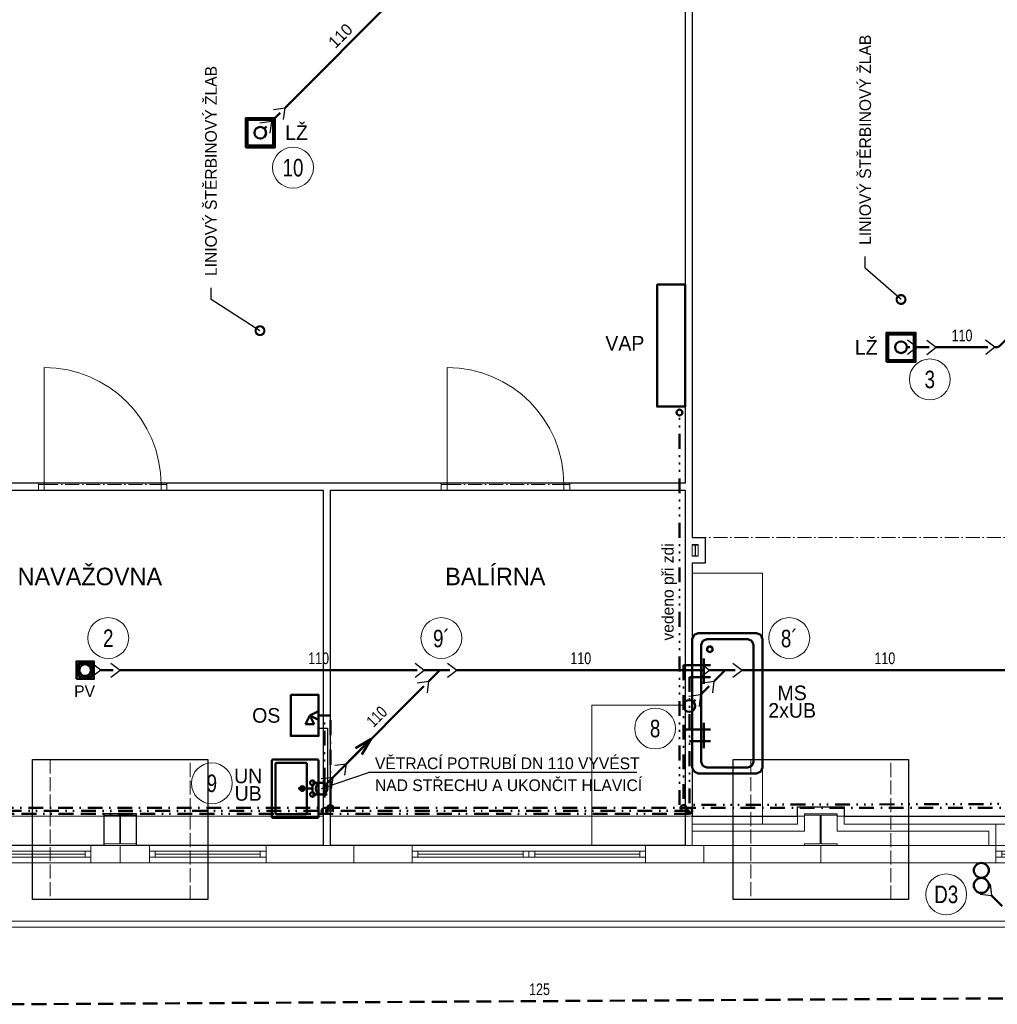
# Model space of a CAD drawing. Header units: millimetres. Extents: x -300186 to 535068, y -28581 to 763298.
# Tile 6 of 256: x -283392 to -275020, y 161827 to 170256. Entities that reach past the tile are written whole.
import ezdxf
from ezdxf import colors
from ezdxf.entities.mleader import LeaderData, LeaderLine
from ezdxf.enums import TextEntityAlignment as Align
from ezdxf.math import Vec2, Vec3

# ---------------------------------------------------------------- set-up
doc = ezdxf.new("R2010")
doc.units = ezdxf.units.MM
doc.header["$LTSCALE"] = 10
for name, pattern in [('ACAD_ISO02W100', [15, 12, -3]), ('ACAD_ISO10W100', [18, 12, -3, 0, -3]), ('DASHDOT', [25.4, 12.7, -6.35, 0, -6.35]), ('DASHED', [19.05, 12.7, -6.35]), ('DIVIDE', [31.75, 12.7, -6.35, 0, -6.35, 0, -6.35]), ('DIVIDE3', [50.8, 12.7, -6.35, 12.7, -6.35, 0, -6.35, 0, -6.35]), ('DIVIDE5', [38.1, 12.7, -6.35, 0, -6.35, 0, -6.35, 0, -6.35])]:
    doc.linetypes.add(name, pattern=pattern)
doc.layers.add('netisk', color=30, linetype='Continuous', plot=False)
doc.layers.add('ZTI-DSP-stoupacky_stred', color=7, linetype='Continuous', plot=False)
for name, color, linetype, lineweight in [('NS_tenka', 252, 'Continuous', 18), ('NS_tlusta', 252, 'Continuous', 18), ('NS_velmi_tlusta', 252, 'Continuous', 18), ('text', 6, 'Continuous', 9), ('ZTI-DPS-bubliny', 40, 'Continuous', 18), ('ZTI-DPS-Popis4', 140, 'Continuous', 40), ('ZTI-DSP-armatury', 7, 'Continuous', 50), ('ZTI-DSP-hl_tvarovky', 7, 'Continuous', 50), ('ZTI-DSP-kan_st_splaskova', 12, 'Continuous', 50), ('ZTI-DSP-kanal_destova', 70, 'DASHED', 50), ('ZTI-DSP-kanal_pripojovaci', 30, 'Continuous', 30), ('ZTI-DSP-kanal_splaskova', 32, 'Continuous', 50), ('ZTI-DSP-potr_cirkulace', 21, 'DIVIDE3', 50), ('ZTI-DSP-potr_studena', 5, 'DASHDOT', 50), ('ZTI-DSP-potr_technolog', 116, 'DIVIDE5', 50), ('ZTI-DSP-potr_tepla', 20, 'DIVIDE', 50), ('ZTI-DSP-zar_predmety', 3, 'Continuous', 50), ('ZTI-DSP-zar_predmety_ozn', 7, 'Continuous', 50), ('ZTI-stoupacky_voda', 7, 'Continuous', 50)]:
    doc.layers.add(name, color=color, linetype=linetype, lineweight=lineweight)
doc.layers.add('zarizovaci predmety', color=252, linetype='Continuous', lineweight=9, transparency=0.3)
for name, color, linetype in [('ZTI-DPS-potr_studena-popis', 7, 'Continuous'), ('ZTI-DSP-kanal_destova-popis', 7, 'Continuous'), ('ZTI-DSP-kanal_splaskova-popis', 7, 'Continuous')]:
    doc.layers.add(name, color=color, linetype=linetype)
doc.layers.add('ZTI-DSP-zar_predmety-tecky', color=7, linetype='Continuous', lineweight=50, plot=False)
doc.styles.add('laplan', font='txt', dxfattribs={"height": 2})
doc.styles.add('laplan bold', font='txt', dxfattribs={"height": 2})
doc.styles.add('laplan N', font='txt')

# ---------------------------------------------------------------- blocks, each defined once
blk = doc.blocks.new('_DotSmall')
at = {"color": 0, "linetype": 'ByBlock', "const_width": 0.5}
blk.add_lwpolyline([(-0.0625, 0, 1), (0.0625, 0, 1)], format="xyb", close=True, dxfattribs=at)
blk = doc.blocks.new('*U362')
at = {"color": 0, "linetype": 'ByBlock', "lineweight": -2}
blk.add_circle((0, 0), 50, dxfattribs=at)
blk = doc.blocks.new('*U364')
at = {"color": 0, "linetype": 'ByBlock', "lineweight": -2}
blk.add_circle((0, 0), 50, dxfattribs=at)
blk = doc.blocks.new('*U365')
at = {"color": 0, "linetype": 'ByBlock', "lineweight": -2}
blk.add_circle((0, 0), 50, dxfattribs=at)
blk = doc.blocks.new('*U366')
at = {"color": 0, "linetype": 'ByBlock', "lineweight": -2}
blk.add_circle((0, 0), 50, dxfattribs=at)
blk = doc.blocks.new('*U367')
at = {"color": 0, "linetype": 'ByBlock', "lineweight": -2}
blk.add_circle((0, 0), 50, dxfattribs=at)
blk = doc.blocks.new('*U372')
at = {"color": 0, "linetype": 'ByBlock', "lineweight": -2}
for p, q in [((35.36, 35.36), (424.26, 424.26)), ((424.26, 424.26), (291.68, 344.71)), ((344.71, 291.68), (424.26, 424.26))]:
    blk.add_line(p, q, dxfattribs=at)
blk.add_circle((0, 0), 50, dxfattribs=at)
blk = doc.blocks.new('*U383')
at = {"color": 0, "linetype": 'ByBlock', "lineweight": -2}
blk.add_line((-50, 0), (-75, 0), dxfattribs=at)
at = {"color": 255, "linetype": 'ByBlock', "lineweight": 25}
blk.add_circle((0, 0), 50, dxfattribs=at)
blk = doc.blocks.new('*U384', base_point=(14596.5, 15407.7))
at = {"color": 255, "lineweight": 25}
for q in [(14675.9, 15468.6), (14675.9, 15346.8)]:
    blk.add_line((14596.5, 15407.7), q, dxfattribs=at)
at = {"color": 0, "lineweight": -2}
blk.add_line((14491, 15407.7), (14596.5, 15407.7), dxfattribs=at)
blk = doc.blocks.new('*U385', base_point=(14613, 15656.1))
at = {"color": 255, "lineweight": 25}
for q in [(14626.1, 15755.3), (14712.1, 15669.2)]:
    blk.add_line((14613, 15656.1), q, dxfattribs=at)
at = {"color": 0, "lineweight": -2}
for p, q in [((14507.5, 15635.6), (14575.9, 15635.6)), ((14604.2, 15647.3), (14613, 15656.1))]:
    blk.add_line(p, q, dxfattribs=at)
blk.add_arc((14575.9, 15675.6), 40, 270, 315, dxfattribs=at)
blk = doc.blocks.new('*U392')
at = {"color": 0, "linetype": 'ByBlock', "lineweight": -2}
blk.add_line((-50, 0), (-75, 0), dxfattribs=at)
at = {"color": 255, "linetype": 'ByBlock', "lineweight": 25}
blk.add_circle((0, 0), 50, dxfattribs=at)
blk = doc.blocks.new('*U393', base_point=(14596.5, 15407.7))
at = {"color": 255, "lineweight": 25}
for q in [(14675.9, 15468.6), (14675.9, 15346.8)]:
    blk.add_line((14596.5, 15407.7), q, dxfattribs=at)
at = {"color": 0, "lineweight": -2}
blk.add_line((14491, 15407.7), (14596.5, 15407.7), dxfattribs=at)
blk = doc.blocks.new('*U394')
at = {"color": 0, "linetype": 'ByBlock', "lineweight": -2}
blk.add_line((-50, 0), (-75, 0), dxfattribs=at)
at = {"color": 255, "linetype": 'ByBlock', "lineweight": 25}
blk.add_circle((0, 0), 50, dxfattribs=at)
blk = doc.blocks.new('*U395', base_point=(14596.5, 15407.7))
at = {"color": 255, "lineweight": 25}
for q in [(14675.9, 15468.6), (14675.9, 15346.8)]:
    blk.add_line((14596.5, 15407.7), q, dxfattribs=at)
at = {"color": 0, "lineweight": -2}
blk.add_line((14491, 15407.7), (14596.5, 15407.7), dxfattribs=at)
blk = doc.blocks.new('*U396')
at = {"color": 0, "linetype": 'ByBlock', "lineweight": -2}
blk.add_line((-50, 0), (-75, 0), dxfattribs=at)
at = {"color": 255, "linetype": 'ByBlock', "lineweight": 25}
blk.add_circle((0, 0), 50, dxfattribs=at)
blk = doc.blocks.new('*U397', base_point=(14596.5, 15407.7))
at = {"color": 255, "lineweight": 25}
for q in [(14675.9, 15468.6), (14675.9, 15346.8)]:
    blk.add_line((14596.5, 15407.7), q, dxfattribs=at)
at = {"color": 0, "lineweight": -2}
blk.add_line((14491, 15407.7), (14596.5, 15407.7), dxfattribs=at)
blk = doc.blocks.new('*U398')
at = {"color": 0, "linetype": 'ByBlock', "lineweight": -2}
blk.add_line((-50, 0), (-75, 0), dxfattribs=at)
at = {"color": 255, "linetype": 'ByBlock', "lineweight": 25}
blk.add_circle((0, 0), 50, dxfattribs=at)
blk = doc.blocks.new('*U399', base_point=(14596.5, 15407.7))
at = {"color": 255, "lineweight": 25}
for q in [(14675.9, 15468.6), (14675.9, 15346.8)]:
    blk.add_line((14596.5, 15407.7), q, dxfattribs=at)
at = {"color": 0, "lineweight": -2}
blk.add_line((14491, 15407.7), (14596.5, 15407.7), dxfattribs=at)
blk = doc.blocks.new('*U400')
at = {"color": 255, "linetype": 'ByBlock', "lineweight": 25}
for p in [(-60.9, 79.3), (60.9, 79.3)]:
    blk.add_line(p, (0, 0), dxfattribs=at)
at = {"color": 0, "linetype": 'ByBlock', "lineweight": -2}
blk.add_line((0, 0), (0, -1521.5), dxfattribs=at)
blk = doc.blocks.new('*U412', base_point=(11300.4, 9940.1))
at = {"color": 0, "linetype": 'ByBlock'}
for centre in [(11300.4, 9940.1), (11429.2, 9940.1)]:
    blk.add_circle(centre, 64.4, dxfattribs=at)
blk = doc.blocks.new('*U433', base_point=(9395.2, 17186.7))
at = {"color": 255, "linetype": 'ByBlock', "lineweight": 25}
for p, q in [((9334.4, 17266), (9395.2, 17186.7)), ((9456.1, 17266), (9395.2, 17186.7)), ((9503, 17246.6), (9490, 17147.4)), ((9589.1, 17160.5), (9490, 17147.4))]:
    blk.add_line(p, q, dxfattribs=at)
at = {"color": 0, "linetype": 'ByBlock', "lineweight": -2}
for p, q in [((9395.2, 17186.7), (9395.2, 16967.7)), ((9490, 17147.4), (9395.2, 17052.7))]:
    blk.add_line(p, q, dxfattribs=at)
blk = doc.blocks.new('*U434')
at = {"color": 255, "linetype": 'ByBlock', "lineweight": 25}
for p in [(-60.9, 79.3), (60.9, 79.3)]:
    blk.add_line(p, (0, 0), dxfattribs=at)
at = {"color": 0, "linetype": 'ByBlock', "lineweight": -2}
blk.add_line((0, 0), (0, -2121.61), dxfattribs=at)
blk = doc.blocks.new('*U435', base_point=(9395.2, 17186.7))
at = {"color": 255, "linetype": 'ByBlock', "lineweight": 25}
for p, q in [((9334.4, 17266), (9395.2, 17186.7)), ((9456.1, 17266), (9395.2, 17186.7)), ((9503, 17246.6), (9490, 17147.4)), ((9589.1, 17160.5), (9490, 17147.4))]:
    blk.add_line(p, q, dxfattribs=at)
at = {"color": 0, "linetype": 'ByBlock', "lineweight": -2}
for p, q in [((9395.2, 17186.7), (9395.2, 16967.7)), ((9490, 17147.4), (9395.2, 17052.7))]:
    blk.add_line(p, q, dxfattribs=at)
blk = doc.blocks.new('*U442')
at = {"color": 255, "linetype": 'ByBlock', "lineweight": 25}
for p in [(-60.9, 79.3), (60.9, 79.3)]:
    blk.add_line(p, (0, 0), dxfattribs=at)
at = {"color": 0, "linetype": 'ByBlock', "lineweight": -2}
blk.add_line((0, 0), (0, -443.56), dxfattribs=at)
blk = doc.blocks.new('*U447')
at = {"color": 255, "linetype": 'ByBlock', "lineweight": 25}
for p in [(-60.9, 79.3), (60.9, 79.3)]:
    blk.add_line(p, (0, 0), dxfattribs=at)
at = {"color": 0, "linetype": 'ByBlock', "lineweight": -2}
blk.add_line((0, 0), (0, -939.23), dxfattribs=at)
blk = doc.blocks.new('*U449')
at = {"color": 255, "linetype": 'ByBlock', "lineweight": 25}
for p in [(-60.9, 79.3), (60.9, 79.3)]:
    blk.add_line(p, (0, 0), dxfattribs=at)
at = {"color": 0, "linetype": 'ByBlock', "lineweight": -2}
blk.add_line((0, 0), (0, -2442.79), dxfattribs=at)
blk = doc.blocks.new('*U459')
at = {"color": 0, "linetype": 'Continuous', "lineweight": -2}
blk.add_circle((0, 0), 50, dxfattribs=at)
at = {"layer": 'ZTI-DSP-stoupacky_stred', "linetype": 'Continuous'}
blk.add_lwpolyline([(0, 0), (0, 0)], dxfattribs=at)
blk = doc.blocks.new('*U460')
at = {"color": 0, "linetype": 'Continuous', "lineweight": -2}
blk.add_circle((0, 0), 50, dxfattribs=at)
at = {"layer": 'ZTI-DSP-stoupacky_stred', "linetype": 'Continuous'}
blk.add_lwpolyline([(0, 0), (0, 0)], dxfattribs=at)
blk = doc.blocks.new('*U463')
at = {"color": 0, "linetype": 'Continuous', "lineweight": -2}
blk.add_circle((0, 0), 50, dxfattribs=at)
at = {"layer": 'ZTI-DSP-stoupacky_stred', "linetype": 'Continuous'}
blk.add_lwpolyline([(0, 0), (0, 0)], dxfattribs=at)
blk = doc.blocks.new('*U464')
at = {"color": 0, "linetype": 'Continuous', "lineweight": -2}
blk.add_circle((0, 0), 50, dxfattribs=at)
at = {"layer": 'ZTI-DSP-stoupacky_stred', "linetype": 'Continuous'}
blk.add_lwpolyline([(0, 0), (0, 0)], dxfattribs=at)
blk = doc.blocks.new('*U478')
at = {"color": 0, "linetype": 'ByBlock', "lineweight": -2}
blk.add_line((0, 0), (0, -9096.74), dxfattribs=at)
blk = doc.blocks.new('*U479')
at = {"color": 255, "linetype": 'ByBlock', "lineweight": 25}
for p in [(-60.9, 79.3), (60.9, 79.3)]:
    blk.add_line(p, (0, 0), dxfattribs=at)
at = {"color": 0, "linetype": 'ByBlock', "lineweight": -2}
blk.add_line((0, 0), (0, -1040), dxfattribs=at)
blk = doc.blocks.new('A$C58849bc7')
at = {"layer": 'NS_tlusta'}
for p, q in [((0, 150), (1000, 150)), ((0, 100), (1000, 100)), ((50, 100), (50, 50)), ((950, 100), (950, 50)), ((0, 50), (1000, 50)), ((0, 0), (1000, 0)), ((50, 75), (950, 75))]:
    blk.add_line(p, q, dxfattribs=at)
blk = doc.blocks.new('*U50')
at = {"layer": 'zarizovaci predmety'}
blk.add_lwpolyline([(0, 0), (2151, 0), (2151, -600), (0, -600)], close=True, dxfattribs=at)
blk = doc.blocks.new('CA0502B2$')
at = {"layer": 'zarizovaci predmety'}
for p, q in [((-0.7604, -0.0146), (-0.725, 0)), ((-0.075, 0), (-0.725, 0)), ((-0.075, 0), (0.075, 0)), ((0.375, 0), (0.075, 0)), ((0.4104, -0.0146), (0.375, 0)), ((-0.7604, -0.0146), (-0.775, -0.05)), ((-0.775, -0.55), (-0.775, -0.05)), ((-0.7104, -0.0896), (-0.675, -0.075)), ((0.325, -0.075), (-0.675, -0.075)), ((0.3604, -0.0896), (0.325, -0.075)), ((0.4104, -0.0146), (0.425, -0.05)), ((0.425, -0.55), (0.425, -0.05)), ((-0.7104, -0.0896), (-0.725, -0.125)), ((-0.725, -0.475), (-0.725, -0.125)), ((0.2751, -0.1283), (0.2626, -0.15)), ((0.2751, -0.1717), (0.2626, -0.15)), ((0.3001, -0.1283), (0.2751, -0.1283)), ((0.3126, -0.15), (0.3001, -0.1283)), ((0.3126, -0.15), (0.3001, -0.1717)), ((0.375, -0.125), (0.3604, -0.0896)), ((0.375, -0.475), (0.375, -0.125)), ((0.3001, -0.1717), (0.2751, -0.1717)), ((-0.725, -0.475), (-0.7104, -0.5104)), ((0.3604, -0.5104), (0.375, -0.475)), ((-0.775, -0.55), (-0.7604, -0.5854)), ((-0.725, -0.6), (-0.7604, -0.5854)), ((-0.675, -0.525), (-0.7104, -0.5104)), ((-0.675, -0.525), (0.325, -0.525)), ((0.325, -0.525), (0.3604, -0.5104)), ((0.375, -0.6), (0.4104, -0.5854)), ((0.425, -0.55), (0.4104, -0.5854)), ((-0.725, -0.6), (-0.075, -0.6)), ((0.075, -0.6), (-0.075, -0.6)), ((0.075, -0.6), (0.375, -0.6))]:
    blk.add_line(p, q, dxfattribs=at)
blk = doc.blocks.new('slepak')
at = {"layer": 'netisk', "color": 252}
for points in [[(9703.3, 108427.7), (11863.6, 108354.1), (11863.6, 107546.5), (11863.6, 107276.5), (12143.6, 107276.5), (12143.6, 107546.5), (11863.6, 107546.5), (11863.6, 108354.1), (16743.6, 108176.2), (16743.6, 100376.5), (13703.6, 100376.5), (9703.6, 100376.5)], [(9703.6, 100316.5), (13643.6, 100316.5), (13643.6, 97276.5), (12043.6, 97276.5), (12043.6, 97546.5), (11763.6, 97546.5), (11763.6, 97276.5), (9703.6, 97276.5)], [(13703.6, 100316.5), (16743.6, 100316.5), (16743.6, 97276.5), (13703.6, 97276.5)]]:
    blk.add_lwpolyline(points, close=True, dxfattribs=at)
blk.add_lwpolyline([(20373.6, 99886.5), (20373.6, 108046.3), (16803.6, 108174.1), (16803.6, 99911.5), (16913.6, 99911.5), (16913.6, 99691.5), (16803.6, 99691.5), (16803.6, 97526.5), (17703.6, 97526.5), (17703.6, 97606.5), (18103.6, 97606.5), (18103.6, 97526.5), (23753.6, 97526.5), (23753.6, 107925.8), (20433.6, 108044.2), (20433.6, 99886.5)], dxfattribs=at)
at = {"layer": 'netisk', "elevation": 319.2}
for points in [[(11153.6, 98011.5), (12653.6, 98011.5), (12653.6, 96811.5), (11153.6, 96811.5)], [(17153.6, 98011.5), (18653.6, 98011.5), (18653.6, 96811.5), (17153.6, 96811.5)]]:
    blk.add_lwpolyline(points, close=True, dxfattribs=at)
at = {"layer": 'NS_tenka', "color": 252}
for p, q in [((11903.6, 97276.5), (11903.6, 97126.5)), ((13903.6, 97276.5), (13903.6, 97126.5)), ((16903.6, 97276.5), (16903.6, 97126.5)), ((17903.6, 97276.5), (17903.6, 97126.5)), ((17903.6, 97276.5), (17903.6, 97126.5)), ((7053.6, 96626.5), (23454.6, 96626.5)), ((7103.6, 96576.5), (23481.9, 96576.5))]:
    blk.add_line(p, q, dxfattribs=at)
at = {"layer": 'NS_tlusta', "color": 252, "linetype": 'ByBlock'}
for p, q in [((11253.6, 100366.5), (11253.6, 101366.5)), ((14703.6, 100366.5), (14703.6, 101366.5)), ((11203.6, 100366.5), (11253.6, 100366.5)), ((11203.6, 100316.5), (11253.6, 100316.5)), ((11253.6, 100316.5), (11253.6, 100366.5)), ((12253.6, 100366.5), (12253.6, 100316.5)), ((12253.6, 100366.5), (12303.6, 100366.5)), ((12253.6, 100316.5), (12303.6, 100316.5)), ((14653.6, 100366.5), (14703.6, 100366.5)), ((14653.6, 100316.5), (14703.6, 100316.5)), ((14703.6, 100316.5), (14703.6, 100366.5)), ((15703.6, 100366.5), (15703.6, 100316.5)), ((15703.6, 100366.5), (15753.6, 100366.5)), ((15703.6, 100316.5), (15753.6, 100316.5))]:
    blk.add_line(p, q, dxfattribs=at)
at = {"layer": 'NS_tlusta', "color": 252, "linetype": 'ACAD_ISO10W100'}
for p, q in [((11253.6, 100366.5), (12253.6, 100366.5)), ((11253.6, 100316.5), (12253.6, 100316.5)), ((14703.6, 100366.5), (15703.6, 100366.5)), ((14703.6, 100316.5), (15703.6, 100316.5)), ((16803.6, 99911.5), (24003.6, 99911.5))]:
    blk.add_line(p, q, dxfattribs=at)
at = {"layer": 'NS_tlusta', "color": 252}
for p, q in [((16803.6, 99851.5), (16803.6, 99751.5)), ((9703.6, 97526.5), (13643.6, 97526.5)), ((13703.6, 97526.5), (16743.6, 97526.5)), ((16913.6, 97526.5), (17763.6, 97526.5)), ((18043.6, 97526.5), (23753.6, 97526.5)), ((16803.6, 97456.5), (16803.6, 97396.5)), ((19403.6, 97456.5), (20403.6, 97456.5)), ((17763.6, 97396.5), (16803.6, 97396.5)), ((16803.6, 97396.5), (16803.6, 97276.5)), ((18043.6, 97396.5), (19343.6, 97396.5)), ((19343.6, 97396.5), (19343.6, 97276.5)), ((11763.6, 97276.5), (12043.6, 97276.5)), ((13603.6, 97276.5), (13703.6, 97276.5)), ((16703.6, 97276.5), (16803.6, 97276.5)), ((16803.6, 97276.5), (17763.6, 97276.5)), ((17763.6, 97276.5), (18043.6, 97276.5)), ((18043.6, 97276.5), (19403.6, 97276.5)), ((15403.6, 97176.5), (15403.6, 97226.5))]:
    blk.add_line(p, q, dxfattribs=at)
at = {"layer": 'NS_tlusta', "color": 252, "linetype": 'ACAD_ISO02W100', "ltscale": 0.3}
blk.add_line((16743.6, 97526.5), (16913.6, 97526.5), dxfattribs=at)
at = {"layer": 'NS_tlusta', "color": 252}
blk.add_lwpolyline([(16803.6, 99751.5), (16803.6, 99755.7), (16827.2, 99755.7), (16827.2, 99847.2), (16803.6, 99847.2), (16803.6, 99851.5), (16853.6, 99851.5), (16853.6, 99847.2), (16830, 99847.2), (16830, 99755.7), (16853.6, 99755.7), (16853.6, 99751.5)], close=True, dxfattribs=at)
for points in [[(16803.6, 99751.5), (16853.6, 99751.5), (16853.6, 99851.5), (16803.6, 99851.5)], [(17763.6, 97276.5), (17763.6, 97289.5), (17899.6, 97289.5), (17899.6, 97533.5), (17763.6, 97533.5), (17763.6, 97546.5), (18043.6, 97546.5), (18043.6, 97533.5), (17907.6, 97533.5), (17907.6, 97289.5), (18043.6, 97289.5), (18043.6, 97276.5)], [(17763.6, 97396.5), (17763.6, 97546.5), (18043.6, 97546.5), (18043.6, 97396.5)]]:
    blk.add_lwpolyline(points, dxfattribs=at)
at = {"layer": 'NS_tlusta', "color": 252, "linetype": 'ACAD_ISO02W100'}
for points in [[(11303.6, 96811.5), (12503.6, 96811.5), (12503.6, 98011.5), (11303.6, 98011.5)], [(17303.6, 96811.5), (18503.6, 96811.5), (18503.6, 98011.5), (17303.6, 98011.5)]]:
    blk.add_lwpolyline(points, close=True, dxfattribs=at)
at = {"layer": 'NS_tlusta', "color": 252, "linetype": 'ByBlock'}
for centre in [(11253.6, 100366.5), (14703.6, 100366.5)]:
    blk.add_arc(centre, 1000, 0, 90, dxfattribs=at)
at = {"layer": 'NS_velmi_tlusta', "color": 252}
for p, q in [((11203.6, 100316.5), (11203.6, 100376.5)), ((12303.6, 100316.5), (12303.6, 100376.5)), ((14653.6, 100316.5), (14653.6, 100376.5)), ((15753.6, 100316.5), (15753.6, 100376.5)), ((15753.6, 100376.5), (16743.6, 100376.5)), ((16803.6, 99691.5), (16803.6, 97456.5)), ((17703.6, 97456.5), (16803.6, 97456.5)), ((18103.6, 97456.5), (19403.6, 97456.5)), ((19403.6, 97456.5), (19403.6, 97126.5)), ((11653.6, 97276.5), (11763.6, 97276.5)), ((11653.6, 97276.5), (11653.6, 97126.5)), ((12043.6, 97276.5), (12153.6, 97276.5)), ((12153.6, 97276.5), (12153.6, 97126.5)), ((13153.6, 97276.5), (13603.6, 97276.5)), ((13153.6, 97276.5), (13153.6, 97126.5)), ((13703.6, 97276.5), (14403.6, 97276.5)), ((14403.6, 97276.5), (14403.6, 97126.5)), ((16403.6, 97276.5), (16403.6, 97126.5)), ((16403.6, 97276.5), (16703.6, 97276.5)), ((11653.6, 97126.5), (12153.6, 97126.5)), ((13153.6, 97126.5), (14403.6, 97126.5)), ((16403.6, 97126.5), (19403.6, 97126.5))]:
    blk.add_line(p, q, dxfattribs=at)
for points in [[(16743.6, 108177.6), (16743.6, 100376.5)], [(16803.6, 108174.1), (16803.6, 99911.5)], [(9703.6, 100376.5), (11203.6, 100376.5)], [(9703.6, 100316.5), (11203.6, 100316.5)], [(12303.6, 100376.5), (14653.6, 100376.5)], [(12303.6, 100316.5), (13643.6, 100316.5)], [(13643.6, 100316.5), (13643.6, 97276.5)], [(13703.6, 100316.5), (13703.6, 97276.5)], [(13703.6, 100316.5), (14653.6, 100316.5)], [(15753.6, 100316.5), (16743.6, 100316.5)], [(16743.6, 100316.5), (16743.6, 97276.5)], [(16803.6, 99691.5), (16913.6, 99691.5), (16913.6, 99911.5), (16803.6, 99911.5)], [(11763.6, 97276.5), (11763.6, 97289.5), (11899.6, 97289.5), (11899.6, 97533.5), (11763.6, 97533.5), (11763.6, 97546.5), (12043.6, 97546.5), (12043.6, 97533.5), (11907.6, 97533.5), (11907.6, 97289.5), (12043.6, 97289.5), (12043.6, 97276.5)], [(17703.6, 97456.5), (17703.6, 97606.5), (18103.6, 97606.5), (18103.6, 97456.5)]]:
    blk.add_lwpolyline(points, dxfattribs=at)
at = {"layer": 'zarizovaci predmety', "color": 252}
for points in [[(16501.1, 102077.3), (16743.6, 102077.3), (16743.6, 101031.9), (16501.1, 101031.9)], [(15943.6, 98476.5), (15943.6, 97276.5), (16743.6, 97276.5), (16743.6, 98476.5)]]:
    blk.add_lwpolyline(points, close=True, dxfattribs=at)
at = {"layer": 'NS_tlusta', "color": 252}
for p in [(10653.6, 97126.5), (12153.6, 97126.5), (14403.6, 97126.5), (15403.6, 97126.5), (19403.6, 97126.5)]:
    blk.add_blockref('A$C58849bc7', p, dxfattribs=at)
at = {"layer": 'zarizovaci predmety', "color": 252, "rotation": 90}
blk.add_blockref('*U50', (16803.6, 97456.5), dxfattribs=at)
at = {"layer": 'zarizovaci predmety', "color": 252, "ltscale": 15, "xscale": 1000, "yscale": 1000, "zscale": 1000, "rotation": 90}
blk.add_blockref('CA0502B2$', (16803.6, 98667.6), dxfattribs=at)
at = {"layer": 'text', "color": 252, "char_height": 150, "attachment_point": 1, "style": 'laplan N'}
for s, insert in [('NAVAŽOVNA', (11025.3, 99653.2)), ('BALÍRNA', (14687.3, 99653.2))]:
    blk.add_mtext_dynamic_manual_height_columns(s, width=5545.815, gutter_width=500, heights=[0], dxfattribs=dict(at, insert=insert))
blk = doc.blocks.new('*U530')
at = {"color": 0, "linetype": 'Continuous', "lineweight": -2}
blk.add_circle((0, 0), 50, dxfattribs=at)
at = {"layer": 'ZTI-DSP-stoupacky_stred', "linetype": 'Continuous'}
blk.add_lwpolyline([(0, 0), (0, 0)], dxfattribs=at)
blk = doc.blocks.new('*U356', base_point=(-50, 0))
at = {"color": 0, "linetype": 'ByBlock', "lineweight": -2}
for p, q in [((-108.02, 98.51), (107.88, 98.51)), ((-50, 0), (-50, 156.88)), ((50, 0), (50, 156.38))]:
    blk.add_line(p, q, dxfattribs=at)
blk = doc.blocks.new('*U436', base_point=(-50, 0))
at = {"color": 0, "linetype": 'ByBlock', "lineweight": -2}
for p, q in [((-108.02, 98.51), (107.88, 98.51)), ((-50, 0), (-50, 156.88)), ((50, 0), (50, 156.38))]:
    blk.add_line(p, q, dxfattribs=at)
blk = doc.blocks.new('*U418', base_point=(50, 0))
at = {"color": 0, "linetype": 'ByBlock', "lineweight": -2}
for p in [(20, 0), (80, 0)]:
    blk.add_line(p, (50, 0), dxfattribs=at)
blk.add_lwpolyline([(50, 0), (50, 122.07)], dxfattribs=at)
for centre in [(0, 0), (100, 0)]:
    blk.add_circle(centre, 20, dxfattribs=at)
blk = doc.blocks.new('*U637', base_point=(-37.5, 0))
at = {"color": 0, "linetype": 'ByBlock', "lineweight": -2}
for p, q in [((-112.5, 112.5), (-37.5, 75)), ((-112.5, 37.5), (-112.5, 112.5)), ((-112.5, 37.5), (-37.5, 75)), ((-37.5, 75), (-75, 0)), ((-75, 0), (0, 0)), ((-37.5, 75), (0, 0))]:
    blk.add_line(p, q, dxfattribs=at)
blk = doc.blocks.new('*U639', base_point=(0, -2604.3))
at = {"color": 255, "linetype": 'ByBlock', "lineweight": 25}
for p in [(-60.9, 79.3), (60.9, 79.3)]:
    blk.add_line(p, (0, 0), dxfattribs=at)
at = {"color": 0, "linetype": 'ByBlock', "lineweight": -2}
blk.add_line((0, 0), (0, -2544.3), dxfattribs=at)

msp = doc.modelspace()

# ---------------------------------------------------------------- linework, layer by layer
for p in [(-280806.905, 163674.298), (-278105.809, 163810.323)]:
    msp.add_line(p, (-280404.893, 163810.323))
at = {"layer": 'ZTI-DPS-bubliny'}
for centre in [(-281051.641, 168989.626), (-275598.121, 167176.601), (-282633.927, 164962.816), (-279780.938, 164962.816), (-276801.858, 164962.816), (-277950.418, 164188.162), (-281746.382, 163719.135), (-275457.559, 162768.193)]:
    msp.add_circle(centre, 175, dxfattribs=at)
at = {"layer": 'ZTI-DSP-potr_technolog'}
msp.add_lwpolyline([(-270063.905, 164037.708), (-270063.905, 163987.708), (-270181.905, 163987.708), (-270181.905, 163558.106), (-277741.905, 163533.469), (-277741.905, 166943.487)], dxfattribs=at)
at = {"layer": 'ZTI-DSP-zar_predmety'}
for p, q in [((-281201.905, 163464.298), (-281201.905, 163884.298)), ((-281191.905, 163894.298), (-280941.905, 163894.298)), ((-280931.905, 163884.298), (-280931.905, 163464.298)), ((-280941.905, 163454.298), (-281191.905, 163454.298))]:
    msp.add_line(p, q, dxfattribs=at)
for points in [[(-281456.905, 169163.106), (-281206.905, 169163.106), (-281206.905, 169413.106), (-281456.905, 169413.106)], [(-281441.905, 169178.106), (-281221.905, 169178.106), (-281221.905, 169398.106), (-281441.905, 169398.106)], [(-275969.405, 167326.927), (-275719.405, 167326.927), (-275719.405, 167576.927), (-275969.405, 167576.927)], [(-275954.405, 167341.927), (-275734.405, 167341.927), (-275734.405, 167561.927), (-275954.405, 167561.927)], [(-282906.905, 164613.106), (-282756.905, 164613.106), (-282756.905, 164763.106), (-282906.905, 164763.106)], [(-282886.905, 164633.106), (-282776.905, 164633.106), (-282776.905, 164743.106), (-282886.905, 164743.106)], [(-281070.203, 164476.008), (-280831.905, 164476.008), (-280831.905, 164125.028), (-281070.203, 164125.028)]]:
    msp.add_lwpolyline(points, close=True, dxfattribs=at)
msp.add_lwpolyline([(-280831.905, 163914.298), (-280831.905, 163434.298, -0.41421356), (-280841.905, 163424.298), (-281221.905, 163424.298, -0.41421356), (-281231.905, 163434.298), (-281231.905, 163914.298, -0.41421356), (-281221.905, 163924.298), (-280841.905, 163924.298, -0.41421356)], format="xyb", close=True, dxfattribs=at)
msp.add_circle((-280971.905, 163674.298), 20, dxfattribs=at)
for centre, start, end in [((-281191.905, 163884.298), 90, 180), ((-280941.905, 163884.298), 0, 90), ((-281191.905, 163464.298), 180, 270), ((-280941.905, 163464.298), 270, 0)]:
    msp.add_arc(centre, 10, start, end, dxfattribs=at)

# ---------------------------------------------------------------- block references
at = {"layer": 'ZTI-DSP-hl_tvarovky', "rotation": 269.9999999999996}
msp.add_blockref('*U412', (-275156.905, 162973.703), dxfattribs=at)
at = {"layer": 'ZTI-DSP-kan_st_splaskova'}
msp.add_blockref('*U372', (-280806.905, 163674.298), dxfattribs=at)
at = {"layer": 'ZTI-DSP-kanal_destova'}
for name, p, rotation in [('*U479', (-275068.413, 162757.463), 45.34428989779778), ('*U478', (-283481.079, 161827.254), 90.3442898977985)]:
    msp.add_blockref(name, p, dxfattribs=dict(at, rotation=rotation))
at = {"layer": 'ZTI-DSP-kanal_splaskova'}
for name, p, rotation in [('*U400', (-281119.8, 169500.98), 135.1036333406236), ('*U399', (-281236.619, 169383.738), 225.1036333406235), ('*U398', (-281331.905, 169288.106), 225.1036333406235), ('*U383', (-275844.405, 167451.927), 180), ('*U384', (-275709.405, 167451.927), 180), ('*U442', (-275543.899, 167451.927), 90), ('*U392', (-282831.905, 164688.106), 180), ('*U393', (-282696.905, 164688.106), 180), ('*U434', (-279648.097, 164688.106), 90), ('*U449', (-277204.663, 164688.106), 90), ('*U447', (-280594.415, 163886.788), 135), ('*U395', (-277561.446, 164476.323), 224.9999999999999), ('*U394', (-277656.905, 164380.864), 224.9999999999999), ('*U397', (-280711.446, 163769.758), 224.9999999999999), ('*U396', (-280806.905, 163674.298), 224.9999999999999)]:
    msp.add_blockref(name, p, dxfattribs=dict(at, rotation=rotation))
at = {"layer": 'ZTI-DSP-kanal_splaskova', "xscale": -1}
for name, p, rotation in [('*U385', (-275040.338, 167451.927), 45.00000000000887), ('*U433', (-279927.097, 164688.106), 89.99999999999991), ('*U435', (-277483.663, 164688.106), 89.99999999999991)]:
    msp.add_blockref(name, p, dxfattribs=dict(at, rotation=rotation))
at = {"layer": 'ZTI-DSP-zar_predmety-tecky'}
for name, p, rotation in [('*U367', (-281331.905, 169288.106), 89.99999999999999), ('*U366', (-275844.405, 167451.927), 89.99999999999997), ('*U362', (-282831.905, 164688.106), 135), ('*U365', (-277656.905, 164380.864), 89.9999999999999), ('*U364', (-280806.905, 163674.298), 270)]:
    msp.add_blockref(name, p, dxfattribs=dict(at, rotation=rotation))
at = {"layer": 'ZTI-stoupacky_voda', "xscale": 0.5, "yscale": 0.5, "zscale": 0.5, "rotation": 179.9999999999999}
for name, p in [('*U459', (-280731.905, 163508.106)), ('*U464', (-277706.905, 163508.106))]:
    msp.add_blockref(name, p, dxfattribs=at)
at = {"layer": 'ZTI-stoupacky_voda', "xscale": 0.5, "yscale": 0.5, "rotation": 180}
for name, p in [('*U460', (-280781.905, 163483.106)), ('*U463', (-277656.905, 163483.106))]:
    msp.add_blockref(name, p, dxfattribs=at)

# ---------------------------------------------------------------- texts
at = {"layer": 'text', "color": 0, "style": 'laplan N'}
for s, p in [('VĚTRACÍ POTRUBÍ DN 110 VYVÉST', (-280349.561, 163810.323)), ('NAD STŘECHU A UKONČIT HLAVICÍ', (-280349.561, 163622.662))]:
    msp.add_text(s, height=100, dxfattribs=at).set_placement(p, align=Align.BOTTOM_LEFT)
at = {"layer": 'ZTI-DPS-Popis4', "style": 'laplan bold', "width": 0.8}
for s, p in [('10', (-281051.641, 168989.626)), ('3', (-275598.121, 167176.601)), ('2', (-282633.927, 164962.816)), ('9´', (-279780.938, 164962.816)), ('8´', (-276801.858, 164962.816)), ('8', (-277950.418, 164188.162)), ('9', (-281746.382, 163719.135)), ('D3', (-275457.559, 162768.193))]:
    msp.add_text(s, height=150, dxfattribs=at).set_placement(p, align=Align.MIDDLE)
at = {"layer": 'ZTI-DSP-kanal_splaskova-popis', "color": 1, "style": 'laplan N'}
msp.add_text('110 ', height=100, rotation=45.1036333, dxfattribs=at).set_placement((-280597.125, 170096.388), align=Align.CENTER)
at = {"layer": 'ZTI-DSP-kanal_splaskova-popis', "color": 1, "char_height": 100, "attachment_point": 8, "style": 'laplan N'}
for insert in [(-275322.119, 167501.927), (-280831.905, 164738.106), (-278587.292, 164738.106), (-275983.268, 164738.106)]:
    msp.add_mtext('\\W0.8;110 ', dxfattribs=dict(at, insert=insert))
at = {"layer": 'ZTI-DSP-kanal_splaskova-popis', "color": 1, "insert": (-280297.909, 164254.004), "char_height": 100, "attachment_point": 8, "rotation": 45, "style": 'laplan N'}
msp.add_mtext('\\W0.8;110 ', dxfattribs=at)
at = {"layer": 'ZTI-DSP-zar_predmety_ozn', "style": 'laplan N'}
for s, height, p in [('LŽ', 125, (-281021.868, 169288.106)), ('LŽ', 125, (-276142.298, 167451.927)), ('PV', 100, (-282836.223, 164507.367)), ('MS', 125, (-276777.036, 164493.328)), ('OS', 125, (-281280.589, 164300.518)), ('2xUB', 125, (-276777.036, 164343.328)), ('UN', 125, (-281435.355, 163782.598)), ('UB', 125, (-281435.355, 163632.598))]:
    msp.add_text(s, height=height, dxfattribs=at).set_placement(p, align=Align.MIDDLE_CENTER)

# ---------------------------------------------------------------- leaders
at = {"layer": 'text', "color": 7, "lineweight": 18}
ml = msp.add_multileader_mtext('Standard', dxfattribs=at)
ml.set_content('LINIOVÝ ŠTĚRBINOVÝ ŽLAB', color=7, style='laplan')
ml.set_leader_properties()
ml.set_arrow_properties(name='DOTSMALL')
ml.build(insert=Vec2(0, 0))
ml.multileader.update_dxf_attribs({"dogleg_length": 2, "arrow_head_size": 150, "scale": 50})
ctx = ml.context
ctx.base_point, ctx.scale, ctx.char_height, ctx.arrow_head_size, ctx.landing_gap_size, ctx.plane_origin, ctx.plane_x_axis, ctx.plane_y_axis = Vec3(-276150.222, 168229.015), 50, 100, 150, 100, Vec3(-275326.044, 167701.18), Vec3(0, 1), Vec3(-1, 0)
notes = []
notes.append((ctx, [(0, (1, 1, 0), (-276150.222, 168129.015), (0, 1), 100, [(0, [(-275844.405, 167860.993)], 0, [])])]))
ctx.mtext.insert, ctx.mtext.text_direction, ctx.mtext.rotation, ctx.mtext.flow_direction = Vec3(-276201.293, 168329.015), Vec3(0, 1), 1.57079633, 5
ml = msp.add_multileader_mtext('Standard', dxfattribs=at)
ml.set_content('LINIOVÝ ŠTĚRBINOVÝ ŽLAB', color=7, style='laplan')
ml.set_leader_properties()
ml.set_arrow_properties(name='DOTSMALL')
ml.build(insert=Vec2(0, 0))
ml.multileader.update_dxf_attribs({"dogleg_length": 2, "arrow_head_size": 150, "scale": 50})
ctx = ml.context
ctx.base_point, ctx.scale, ctx.char_height, ctx.arrow_head_size, ctx.landing_gap_size, ctx.plane_origin, ctx.plane_x_axis, ctx.plane_y_axis = Vec3(-281753.179, 167962.013), 50, 100, 150, 100, Vec3(-280815.913, 167434.178), Vec3(0, 1), Vec3(-1, 0)
notes.append((ctx, [(0, (1, 1, 0), (-281753.179, 167862.013), (0, 1), 100, [(0, [(-281334.274, 167593.992)], 0, [])])]))
ctx.mtext.insert, ctx.mtext.text_direction, ctx.mtext.rotation, ctx.mtext.flow_direction = Vec3(-281804.251, 168062.013), Vec3(0, 1), 1.57079633, 5
for ctx, leaders in notes:
    for number, flags, end, landing, length, lines in leaders:
        leader = LeaderData()
        leader.index, (leader.has_last_leader_line, leader.has_dogleg_vector, leader.attachment_direction) = number, flags
        leader.last_leader_point, leader.dogleg_vector, leader.dogleg_length = Vec3(end), Vec3(landing), length
        for number, points, colour, breaks in lines:
            line = LeaderLine()
            line.index, line.vertices, line.color, line.breaks = number, Vec3.list(points), colors.encode_raw_color(colour), breaks
            leader.lines.append(line)
        ctx.leaders.append(leader)

# ---------------------------------------------------------------- next in the draw order: block references
msp.add_blockref('slepak', (-294435.48, 65911.631))

# ---------------------------------------------------------------- next in the draw order: linework, layer by layer
at = {"layer": 'ZTI-DSP-kanal_pripojovaci'}
msp.add_lwpolyline([(-280831.905, 164189.804), (-280781.905, 164189.804), (-280756.905, 164189.804), (-280756.905, 163674.298), (-280791.905, 163674.298)], dxfattribs=at)
at = {"layer": 'ZTI-DSP-potr_cirkulace'}
for points in [[(-289156.905, 171800.118), (-289156.905, 163458.106), (-277656.905, 163458.106)], [(-277656.905, 163458.106), (-277656.905, 163483.106)]]:
    msp.add_lwpolyline(points, dxfattribs=at)
at = {"layer": 'ZTI-DSP-potr_studena'}
for points in [[(-270126.905, 165092.356), (-270231.905, 165092.356), (-270231.905, 163508.106), (-289106.905, 163508.106), (-289106.905, 171700.118)], [(-277631.905, 164729.19), (-277706.905, 164729.19), (-277706.905, 163508.106)], [(-280885.095, 163624.298), (-280731.905, 163624.298), (-280731.905, 164300.518), (-280831.905, 164300.518)], [(-277631.905, 164179.19), (-277706.905, 164179.19)], [(-280731.905, 163624.298), (-280731.905, 163508.106)]]:
    msp.add_lwpolyline(points, dxfattribs=at)
at = {"layer": 'ZTI-DSP-potr_tepla'}
for points in [[(-277656.905, 163483.106), (-289131.905, 163483.106), (-289131.905, 171750.118)], [(-277631.905, 164629.19), (-277656.905, 164629.19), (-277656.905, 163483.106)], [(-280781.905, 163724.298), (-280781.905, 164300.518)], [(-277631.905, 164079.19), (-277656.905, 164079.19)], [(-280885.095, 163724.298), (-280781.905, 163724.298), (-280781.905, 163483.106)]]:
    msp.add_lwpolyline(points, dxfattribs=at)
at = {"layer": 'ZTI-DSP-zar_predmety'}
for p, q in [((-277617.26, 164989.615, 159.59), (-277631.905, 164954.26, 159.59)), ((-277617.26, 164989.615, 159.59), (-277581.905, 165004.26, 159.59)), ((-277081.905, 165004.26, 159.59), (-277581.905, 165004.26, 159.59)), ((-277081.905, 165004.26, 159.59), (-277046.55, 164989.615, 159.59)), ((-277031.905, 164954.26, 159.59), (-277046.55, 164989.615, 159.59)), ((-277631.905, 164954.26, 159.59), (-277631.905, 164654.26, 159.59)), ((-277542.26, 164939.615, 159.59), (-277556.905, 164904.26, 159.59)), ((-277556.905, 164904.26, 159.59), (-277556.905, 163904.26, 159.59)), ((-277506.905, 164954.26, 159.59), (-277542.26, 164939.615, 159.59)), ((-277156.905, 164954.26, 159.59), (-277506.905, 164954.26, 159.59)), ((-277481.905, 164891.868, 159.59), (-277503.556, 164879.368, 159.59)), ((-277503.556, 164879.368, 159.59), (-277503.556, 164854.368, 159.59)), ((-277481.905, 164891.868, 159.59), (-277460.255, 164879.368, 159.59)), ((-277460.255, 164879.368, 159.59), (-277460.255, 164854.368, 159.59)), ((-277121.55, 164939.615, 159.59), (-277156.905, 164954.26, 159.59)), ((-277106.905, 164904.26, 159.59), (-277121.55, 164939.615, 159.59)), ((-277106.905, 163904.26, 159.59), (-277106.905, 164904.26, 159.59)), ((-277031.905, 164654.26, 159.59), (-277031.905, 164954.26, 159.59)), ((-277503.556, 164854.368, 159.59), (-277481.905, 164841.868, 159.59)), ((-277460.255, 164854.368, 159.59), (-277481.905, 164841.868, 159.59)), ((-277631.905, 164504.26, 159.59), (-277631.905, 164654.26, 159.59)), ((-277031.905, 164654.26, 159.59), (-277031.905, 164504.26, 159.59)), ((-277631.905, 164504.26, 159.59), (-277631.905, 163854.26, 159.59)), ((-277031.905, 163854.26, 159.59), (-277031.905, 164504.26, 159.59)), ((-277542.26, 163868.904, 159.59), (-277556.905, 163904.26, 159.59)), ((-277542.26, 163868.904, 159.59), (-277506.905, 163854.26, 159.59)), ((-277156.905, 163854.26, 159.59), (-277121.55, 163868.904, 159.59)), ((-277106.905, 163904.26, 159.59), (-277121.55, 163868.904, 159.59)), ((-277617.26, 163818.904, 159.59), (-277631.905, 163854.26, 159.59)), ((-277617.26, 163818.904, 159.59), (-277581.905, 163804.26, 159.59)), ((-277081.905, 163804.26, 159.59), (-277581.905, 163804.26, 159.59)), ((-277156.905, 163854.26, 159.59), (-277506.905, 163854.26, 159.59)), ((-277081.905, 163804.26, 159.59), (-277046.55, 163818.904, 159.59)), ((-277031.905, 163854.26, 159.59), (-277046.55, 163818.904, 159.59))]:
    msp.add_line(p, q, dxfattribs=at)
msp.add_lwpolyline([(-277934.359, 167988.978), (-277934.359, 166943.487), (-277691.905, 166943.487), (-277691.905, 167988.978), (-277934.359, 167988.978)], dxfattribs=at)

# ---------------------------------------------------------------- next in the draw order: block references
at = {"layer": 'ZTI-DSP-armatury'}
for name, p, rotation in [('*U356', (-277631.905, 164729.19), 270), ('*U637', (-280831.905, 164300.518), 89.99999999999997), ('*U436', (-277631.905, 164179.19), 270), ('*U418', (-280885.095, 163674.298), 89.99999999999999)]:
    msp.add_blockref(name, p, dxfattribs=dict(at, rotation=rotation))
at = {"layer": 'ZTI-DSP-kanal_splaskova', "rotation": 90}
msp.add_blockref('*U639', (-279927.097, 164688.106), dxfattribs=at)
at = {"layer": 'ZTI-stoupacky_voda', "xscale": 0.5, "yscale": 0.5, "rotation": 180}
msp.add_blockref('*U530', (-277741.905, 166893.487), dxfattribs=at)

# ---------------------------------------------------------------- next in the draw order: texts
at = {"layer": 'ZTI-DPS-potr_studena-popis', "color": 0, "style": 'laplan'}
msp.add_text('vedeno při zdi', height=100, rotation=90, dxfattribs=at).set_placement((-277841.905, 164940.991), align=Align.MIDDLE_LEFT)
at = {"layer": 'ZTI-DSP-kanal_destova-popis', "color": 7, "insert": (-278940.266, 161904.541), "char_height": 100, "attachment_point": 8, "rotation": 0.3442899, "style": 'laplan N'}
msp.add_mtext('\\W0.8;125 ', dxfattribs=at)
at = {"layer": 'ZTI-DSP-zar_predmety_ozn', "style": 'laplan N'}
msp.add_text('VAP', height=125, dxfattribs=at).set_placement((-278209.649, 167486.726), align=Align.MIDDLE_CENTER)

doc.saveas('drawing.dxf')
